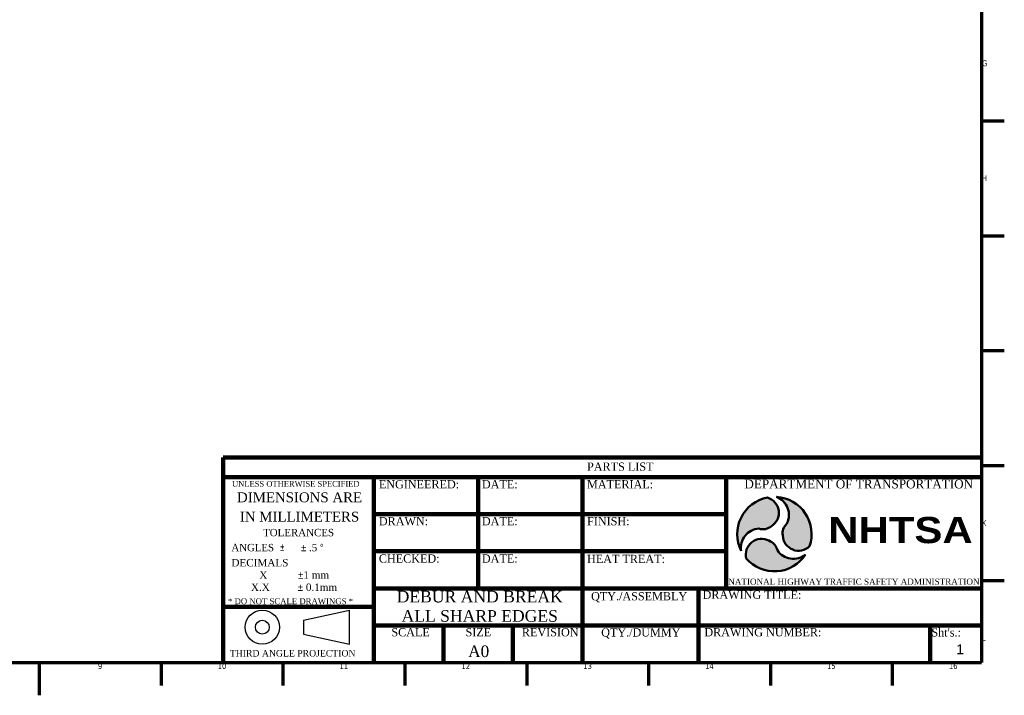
# Model space of a CAD drawing. Header units: millimetres. Extents: x 0 to 1189, y 0 to 841.
# Tile 2 of 3: x 583 to 1183, y 0 to 412. Entities that reach past the tile are written whole.
import ezdxf
from ezdxf.enums import TextEntityAlignment as Align

# ---------------------------------------------------------------- set-up
doc = ezdxf.new("R2010")
doc.units = ezdxf.units.MM
doc.layers.get('0').update_dxf_attribs({"lineweight": 25})
for name, color, linetype, lineweight in [('Border', 7, 'Continuous', 70), ('Border Text', 7, 'Continuous', 25), ('Title Symbol', 7, 'Continuous', 50)]:
    doc.layers.add(name, color=color, linetype=linetype, lineweight=lineweight)
doc.styles.add('Note Text (ISO)', font='TAHOMA.TTF')
doc.styles.get("Standard").update_dxf_attribs({"font": 'TIMES.TTF'})
doc.styles.add('Text Style20', font='ARIAL.TTF')
doc.styles.add('Text Style76', font='ARIAL.TTF')
doc.styles.add('Text Style77', font='ARIAL.TTF')
doc.styles.add('Text Style78', font='ARIAL.TTF')
doc.styles.add('Text Style79', font='ARIAL.TTF')
doc.styles.add('Text Style84', font='TAHOMA.TTF')

# ---------------------------------------------------------------- blocks, each defined once
blk = doc.blocks.new('Borders NHTSA Border')
at = {"layer": 'Border'}
for p, q in [((1169, 821), (1169, 20)), ((1169, 350.4166666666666), (1183, 350.4166666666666)), ((1169, 280.3333333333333), (1183, 280.3333333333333)), ((1169, 210.2499999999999), (1183, 210.2499999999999)), ((1169, 140.1666666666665), (1183, 140.1666666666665)), ((1169, 70.08333333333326), (1183, 70.08333333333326)), ((20, 20), (1169, 20)), ((594.5, 20), (594.5, 0)), ((668.8125, 20), (668.8125, 6.000000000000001)), ((743.125, 20), (743.125, 6.000000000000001)), ((817.4375, 20), (817.4375, 6.000000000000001)), ((891.7500000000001, 20), (891.7500000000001, 6.000000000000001)), ((966.0625, 20), (966.0625, 6.000000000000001)), ((1040.375, 20), (1040.375, 6.000000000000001)), ((1114.6875, 20), (1114.6875, 6.000000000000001))]:
    blk.add_line(p, q, dxfattribs=at)
at = {"layer": 'Border Text', "char_height": 3.499999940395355, "style": 'Note Text (ISO)'}
for s, insert, attachment_point in [('G', (1169.4, 385.4583333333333), 4), ('H', (1169.4, 315.3749999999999), 4), ('I', (1169.4, 245.2916666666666), 4), ('J', (1169.4, 175.2083333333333), 4), ('K', (1169.4, 105.1249999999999), 4), ('L', (1169.4, 35.04166666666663), 4), ('9', (631.65625, 19.6), 2), ('10', (705.96875, 19.6), 2), ('11', (780.28125, 19.6), 2), ('12', (854.59375, 19.6), 2), ('13', (928.90625, 19.6), 2), ('14', (1003.21875, 19.6), 2), ('15', (1077.53125, 19.6), 2), ('16', (1151.84375, 19.6), 2)]:
    blk.add_mtext(s, dxfattribs=dict(at, insert=insert, attachment_point=attachment_point))
blk = doc.blocks.new('Title Blocks NHTSA-A0')
at = {"layer": 'Title Symbol'}
h = blk.add_hatch(color=256, dxfattribs=at)
edge = h.paths.add_edge_path()
edge.add_arc((1021.038774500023, 124.4826196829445), 22.69421765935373, 100.8797131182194, 206.7569835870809)
edge.add_arc((1012.312053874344, 116.1606925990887), 11.6921095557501, 93.36801213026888, 189.3282325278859, ccw=False)
edge.add_arc((1014.061155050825, 135.519352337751), 8.063507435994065, 252.4161033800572, 309.9342454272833)
edge.add_arc((1014.116651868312, 137.5003203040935), 9.636877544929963, 302.096564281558, 434.1090950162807)
h = blk.add_hatch(color=256, dxfattribs=at)
edge = h.paths.add_edge_path()
edge.add_arc((1021.038774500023, 124.4826196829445), 22.6942176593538, 340.8797131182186, 446.756983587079)
edge.add_arc((1018.195134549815, 136.2011449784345), 11.69210955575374, -26.631987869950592, 69.32823252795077, ccw=False)
edge.add_arc((1034.085675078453, 125.0070490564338), 8.063507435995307, 132.4161033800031, 189.9342454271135)
edge.add_arc((1035.773495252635, 123.9685034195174), 9.636877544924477, 182.096564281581, 314.1090950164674)
h = blk.add_hatch(color=256, dxfattribs=at)
edge = h.paths.add_edge_path()
edge.add_arc((1021.038774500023, 124.4826196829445), 22.69421765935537, 220.8797131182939, 326.7569835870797)
edge.add_arc((1032.609135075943, 121.0860214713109), 11.69210955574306, 213.3680121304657, 309.32823252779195, ccw=False)
edge.add_arc((1014.969493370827, 112.9214576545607), 8.063507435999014, 12.41610338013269, 69.93424542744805)
edge.add_arc((1013.226176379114, 111.9790353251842), 9.636877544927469, 62.09656428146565, 194.1090950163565)
at = {"lineweight": 100}
for p, q in [((1147.224619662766, 171.2902447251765), (684.846619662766, 171.2902447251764)), ((684.846619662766, 171.2902447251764), (684.846619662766, 46.17024472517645)), ((1147.224619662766, 159.2902447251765), (684.846619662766, 159.2902447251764)), ((776.7566196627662, 159.2902447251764), (776.7566196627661, 46.17024472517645)), ((840.386619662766, 159.2902447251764), (840.3866196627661, 91.4182447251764)), ((904.0166196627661, 159.2902447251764), (904.0166196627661, 46.17024472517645)), ((991.6846196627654, 159.2902447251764), (991.6846196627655, 91.41824472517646)), ((991.6846196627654, 136.6662447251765), (776.7566196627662, 136.6662447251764)), ((991.6846196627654, 114.0422447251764), (776.7566196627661, 114.0422447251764)), ((1147.224619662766, 91.4182447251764), (776.7566196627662, 91.41824472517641)), ((974.716619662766, 91.41824472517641), (974.716619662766, 46.17024472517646)), ((776.7566196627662, 80.10624472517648), (684.846619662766, 80.10624472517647)), ((1147.224619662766, 68.79424472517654), (776.7566196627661, 68.79424472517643)), ((819.1766196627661, 68.79424472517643), (819.1766196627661, 46.17024472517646)), ((861.5966196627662, 68.79424472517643), (861.5966196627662, 46.17024472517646)), ((1116.116619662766, 68.79424472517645), (1116.116619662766, 46.17024472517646))]:
    blk.add_line(p, q, dxfattribs=at)
for p, q in [((684.846619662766, 80.10624472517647), (776.7566196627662, 80.10624472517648)), ((733.9539517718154, 71.91709973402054), (762.0419633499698, 78.13277836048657)), ((762.0419633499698, 57.26546929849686), (762.0419633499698, 78.13277836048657)), ((733.9539517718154, 71.91709973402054), (733.9539517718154, 63.48114792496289)), ((819.1766196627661, 68.79424472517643), (819.1766196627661, 46.17024472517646)), ((861.5966196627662, 68.79424472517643), (861.5966196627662, 46.17024472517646)), ((1116.116619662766, 68.79424472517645), (1116.116619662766, 46.17024472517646)), ((733.9539517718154, 63.48114792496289), (762.0419633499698, 57.26546929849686))]:
    blk.add_line(p, q)
for radius in [10.43365453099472, 4.217975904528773]:
    blk.add_circle((708.7750556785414, 67.69912382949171), radius)
for centre, radius, start, end in [((1021.038774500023, 124.4826196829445), 22.69421765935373, 100.8797131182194, 206.7569835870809), ((1021.038774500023, 124.4826196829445), 22.69421765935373, 100.8797131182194, 206.7569835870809), ((1014.116651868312, 137.5003203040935), 9.636877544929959, 302.096564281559, 74.10909501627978), ((1014.116651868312, 137.5003203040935), 9.636877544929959, 302.0965642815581, 74.10909501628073), ((1018.195134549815, 136.2011449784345), 11.69210955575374, 333.3680121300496, 69.32823252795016), ((1021.038774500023, 124.4826196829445), 22.6942176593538, 340.8797131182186, 86.75698358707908), ((1018.195134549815, 136.2011449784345), 11.69210955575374, 333.3680121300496, 69.32823252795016), ((1021.038774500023, 124.4826196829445), 22.6942176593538, 340.8797131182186, 86.75698358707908), ((1012.312053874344, 116.1606925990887), 11.6921095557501, 93.36801213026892, 189.3282325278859), ((1012.312053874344, 116.1606925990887), 11.6921095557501, 93.36801213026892, 189.3282325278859), ((1014.061155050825, 135.519352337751), 8.063507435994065, 252.4161033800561, 309.9342454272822), ((1014.061155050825, 135.519352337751), 8.063507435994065, 252.4161033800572, 309.9342454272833), ((1034.085675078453, 125.0070490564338), 8.063507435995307, 132.4161033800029, 189.9342454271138), ((1034.085675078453, 125.0070490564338), 8.063507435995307, 132.4161033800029, 189.9342454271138), ((1013.226176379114, 111.9790353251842), 9.636877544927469, 62.09656428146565, 194.1090950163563), ((1013.226176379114, 111.9790353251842), 9.636877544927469, 62.09656428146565, 194.1090950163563), ((1014.969493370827, 112.9214576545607), 8.063507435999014, 12.41610338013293, 69.9342454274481), ((1014.969493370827, 112.9214576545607), 8.063507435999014, 12.41610338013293, 69.9342454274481), ((1035.773495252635, 123.9685034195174), 9.636877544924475, 182.096564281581, 314.1090950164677), ((1035.773495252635, 123.9685034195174), 9.636877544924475, 182.096564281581, 314.1090950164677), ((1032.609135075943, 121.086021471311), 11.69210955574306, 213.3680121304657, 309.328232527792), ((1032.609135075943, 121.086021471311), 11.69210955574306, 213.3680121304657, 309.328232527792), ((1021.038774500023, 124.4826196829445), 22.69421765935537, 220.879713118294, 326.7569835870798), ((1021.038774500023, 124.4826196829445), 22.69421765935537, 220.879713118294, 326.7569835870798)]:
    blk.add_arc(centre, radius, start, end)
at = {"layer": 'Title Symbol'}
for centre, radius, start, end in [((1021.038774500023, 124.4826196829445), 22.69421765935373, 100.8797131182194, 206.7569835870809), ((1014.116651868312, 137.5003203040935), 9.636877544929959, 302.0965642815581, 74.10909501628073), ((1018.195134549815, 136.2011449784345), 11.69210955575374, 333.3680121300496, 69.32823252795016), ((1021.038774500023, 124.4826196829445), 22.6942176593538, 340.8797131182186, 86.75698358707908), ((1012.312053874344, 116.1606925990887), 11.6921095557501, 93.36801213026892, 189.3282325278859), ((1014.061155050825, 135.519352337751), 8.063507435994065, 252.4161033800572, 309.9342454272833), ((1034.085675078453, 125.0070490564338), 8.063507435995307, 132.4161033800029, 189.9342454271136), ((1013.226176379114, 111.9790353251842), 9.636877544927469, 62.09656428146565, 194.1090950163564), ((1014.969493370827, 112.9214576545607), 8.063507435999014, 12.41610338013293, 69.9342454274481), ((1035.773495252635, 123.9685034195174), 9.636877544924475, 182.096564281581, 314.1090950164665), ((1032.609135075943, 121.0860214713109), 11.69210955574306, 213.3680121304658, 309.3282325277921), ((1021.038774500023, 124.4826196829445), 22.69421765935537, 220.879713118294, 326.7569835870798)]:
    blk.add_arc(centre, radius, start, end, dxfattribs=at)
at = {"attachment_point": 1}
for s, insert, char_height, line_spacing_factor in [('\\fTimes New Roman|b0|i0;\\W0.98;\\H5.0000;PARTS LIST', (906.7886992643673, 168.1619037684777), 5, 0.8299999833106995), ('\\fTimes New Roman|b0|i0;\\W0.98;\\H3.5000;UNLESS OTHERWISE SPECIFIED', (690.334597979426, 156.9077414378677), 3.499999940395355, 0.5809999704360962), ('\\fTimes New Roman|b0|i0;\\W0.98;\\H5.0000;ENGINEERED:', (779.8519396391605, 157.3986962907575), 5, 0.8299999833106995), ('\\fTimes New Roman|b0|i0;\\W0.98;\\H5.0000;DATE:', (842.6718793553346, 157.3986962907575), 5, 0.8299999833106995), ('\\fTimes New Roman|b0|i0;\\W0.98;\\H5.0000;MATERIAL:', (906.7886992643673, 157.3986962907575), 5, 0.8299999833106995), ('\\fTimes New Roman|b0|i0;\\W0.98;\\H5.4000;DEPARTMENT OF TRANSPORTATION', (1002.739497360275, 157.7696172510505), 5.400000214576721, 0.896399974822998), ('\\fTimes New Roman|b0|i0;\\W0.98;\\H5.0000;DRAWN:', (779.8519396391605, 134.8760946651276), 5, 0.8299999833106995), ('\\fTimes New Roman|b0|i0;\\W0.98;\\H5.0000;DATE:', (842.6718793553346, 134.8760946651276), 5, 0.8299999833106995), ('\\fTimes New Roman|b0|i0;\\W0.98;\\H5.0000;FINISH:', (906.7886992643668, 134.8760946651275), 5, 0.8299999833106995), ('\\fArial Black|b0|i0;\\H16.0000;NHTSA', (1053.836377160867, 134.9762879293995), 16.00000023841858, 2.655999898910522), ('\\fTimes New Roman|b0|i0;\\W0.98;\\H4.5000;TOLERANCES', (709.2188358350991, 127.6968638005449), 4.49999988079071, 0.746999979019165), ('\\fTimes New Roman|b0|i0;\\W0.97;\\H4.5000;ANGLES          \\fAIGDT|b0|i0;\\W0.97;\\H4.5000;`\\fTimes New Roman|b0|i0;\\W0.97;\\H4.5000; .5 \\fAIGDT|b0|i0;\\W0.97;\\H4.5000;~', (689.9450890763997, 118.5365784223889), 4.49999988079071, 0.746999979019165), ('\\fTimes New Roman|b0|i0;\\W0.67;\\H4.5000;\\fAIGDT|b0|i0;\\W0.67;\\H4.5000;`', (719.6700893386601, 118.8089212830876), 4.49999988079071, 0.746999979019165), ('\\fTimes New Roman|b0|i0;\\W0.98;\\H5.0000;CHECKED:', (779.8519396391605, 112.0977219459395), 5, 0.8299999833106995), ('\\fTimes New Roman|b0|i0;\\W0.98;\\H5.0000;DATE:', (842.6718793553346, 112.0977219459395), 5, 0.8299999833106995), ('\\fTimes New Roman|b0|i0;\\W0.98;\\H5.0000;HEAT TREAT:', (906.7886992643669, 111.8563100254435), 5, 0.8299999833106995), ('\\fTimes New Roman|b0|i0;\\W0.98;\\H3.7500;NATIONAL HIGHWAY TRAFFIC SAFETY ADMINISTRATION', (992.8888463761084, 97.36555060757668), 3.75, 0.896399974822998), ('\\fTimes New Roman|b0|i0;\\W0.98;\\H5.0000;DRAWING TITLE:', (977.2295493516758, 90.01730672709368), 5, 0.8299999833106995), ('\\fTimes New Roman|b0|i0;\\W0.98;\\H3.6000;* DO NOT SCALE DRAWINGS *', (687.850704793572, 85.33691550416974), 3.600000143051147, 0.597599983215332), ('\\fTimes New Roman|b0|i0;\\W0.98;\\H5.0000;QTY./ASSEMBLY', (909.2544483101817, 89.11203154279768), 5, 0.8299999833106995), ('\\fTimes New Roman|b0|i0;\\W0.98;\\H5.0000;SCALE', (787.459577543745, 67.16124190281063), 5, 0.8299999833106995), ('\\fTimes New Roman|b0|i0;\\W0.98;\\H5.0000;SIZE', (832.7031807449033, 67.16124190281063), 5, 0.8299999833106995), ('\\fTimes New Roman|b0|i0;\\W0.98;\\H5.0000;REVISION', (867.0693100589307, 67.16124190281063), 5, 0.8299999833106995), ('\\fTimes New Roman|b0|i0;\\W0.98;\\H5.0000;QTY./DUMMY', (915.4211131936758, 67.0305229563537), 5, 0.8299999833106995), ('\\fTimes New Roman|b0|i0;\\W0.98;\\H5.0000;DRAWING NUMBER:', (978.3200634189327, 67.16124190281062), 5, 0.8299999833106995), ("\\fTimes New Roman|b0|i0;\\W0.98;\\H5.0000;Sht's.:", (1116.772692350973, 67.0305229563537), 5, 0.8299999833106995), ('\\fTimes New Roman|b0|i0;\\W0.98;\\H7.1000;A0', (834.3024860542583, 56.58640154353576), 7.099999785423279, 1.178599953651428), ('\\fTimes New Roman|b0|i0;\\W0.98;\\H4.0000;THIRD ANGLE PROJECTION', (688.9584962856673, 53.8117622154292), 4.000000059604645, 0.6639999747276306)]:
    blk.add_mtext(s, dxfattribs=dict(at, insert=insert, char_height=char_height, line_spacing_factor=line_spacing_factor))
for s, insert, char_height, width, attachment_point, line_spacing_factor in [('\\fTimes New Roman|b0|i0;\\H6.0000;DIMENSIONS ARE\\PIN MILLIMETERS', (731.4811348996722, 149.9310822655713), 6.000000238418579, 88.04045892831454, 2, 1.178599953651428), ('\\fTimes New Roman|b0|i0;\\H4.5000;DECIMALS\\P          X           \\fAIGDT|b0|i0;\\H4.5000;`\\fTimes New Roman|b0|i0;\\H4.5000;1 mm\\P       X.X          \\fAIGDT|b0|i0;\\H4.5000;`\\fTimes New Roman|b0|i0;\\H4.5000; 0.1mm', (689.9450890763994, 109.2961901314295), 4.49999988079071, 74.4618122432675, 1, 0.9959999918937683), ('\\fTimes New Roman|b0|i0;\\H7.1000;DEBUR AND BREAK\\PALL SHARP EDGES', (841.3451535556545, 89.93920140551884), 7.099999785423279, 124.5473493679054, 2, 0.9959999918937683)]:
    blk.add_mtext(s, dxfattribs=dict(insert=insert, char_height=char_height, width=width, attachment_point=attachment_point, line_spacing_factor=line_spacing_factor))
at = {"layer": 'Title Symbol'}
for tag, height, style, p in [('ENGINEER', 3.981884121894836, 'Text Style79', (837.8727136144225, 144.7091032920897)), ('MATERIAL', 6.000000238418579, 'Text Style76', (985.987982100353, 146.4173525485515)), ('Finish:', 6.000000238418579, 'Text Style76', (987.5152165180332, 123.0064802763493)), ('DESIGNER', 3.981884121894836, 'Text Style79', (836.8678610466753, 123.0042892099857)), ('CHECKED_BY', 3.981884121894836, 'Text Style79', (838.2746546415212, 100.1941373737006)), ('Heat_Treat:', 6.000000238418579, 'Text Style76', (986.8645870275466, 100.2344481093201)), ('TITLE', 5, 'Text Style20', (1144.03588975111, 79.46894032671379))]:
    blk.add_attdef(tag, text='', height=height, dxfattribs=dict(at, style=style)).set_placement(p, align=Align.MIDDLE_RIGHT)
for tag, height, style, p in [('ENG_APPROVAL_DATE', 4.000000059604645, 'Text Style78', (872.7410977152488, 143.7042507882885)), ('CREATION_DATE', 4.000000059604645, 'Text Style78', (872.942068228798, 122.300892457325)), ('CHECKED_DATE', 3.981884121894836, 'Text Style79', (872.0377009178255, 99.59122587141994)), ('Qty._per_Assembly:', 6.000000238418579, 'Text Style76', (939.5703786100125, 76.81178645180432)), ('Drawing_Scale:', 6.000000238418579, 'Text Style76', (798.5829782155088, 54.17189269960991)), ('REVISION_NUMBER', 5.985507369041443, 'Text Style84', (883.3925349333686, 55.07625995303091)), ('Qty._per_Dummy:', 6.000000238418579, 'Text Style76', (939.3570312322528, 54.14819253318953))]:
    blk.add_attdef(tag, text='', height=height, dxfattribs=dict(at, style=style)).set_placement(p, align=Align.MIDDLE_CENTER)
at = {"layer": 'Title Symbol', "style": 'Text Style77'}
blk.add_attdef('PART_NUMBER', text='', height=5.985507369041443, dxfattribs=at).set_placement((1048.288838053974, 56.38256790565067), align=Align.TOP_CENTER)
at = {"layer": 'Title Symbol', "style": 'Text Style76'}
blk.add_attdef('Number_of_sheets_001', (1131.930397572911, 51.25819699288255), '', height=6.000000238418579, dxfattribs=at)

msp = doc.modelspace()

# ---------------------------------------------------------------- block references
msp.add_blockref('Title Blocks NHTSA-A0', (21.77538033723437, -26.17024472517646)).add_auto_attribs({'Number_of_sheets_001': '1'})
at = {"layer": 'Border'}
msp.add_blockref('Borders NHTSA Border', (0, 0), dxfattribs=at)

doc.saveas('drawing.dxf')
